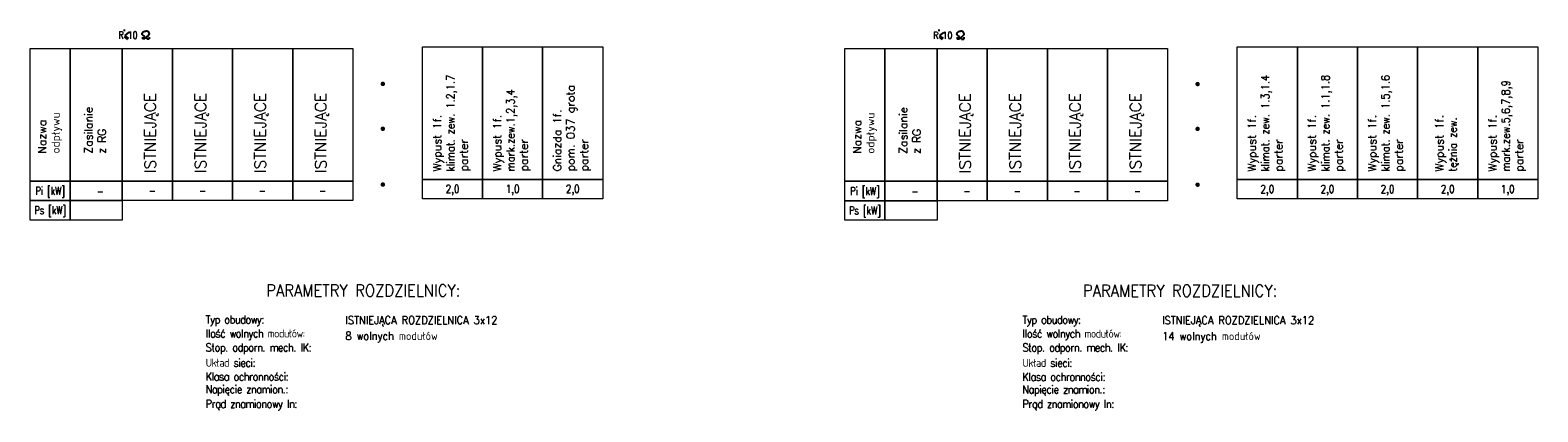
# Model space of a CAD drawing. Header units: metres. Extents: x 45679 to 56861, y -13563 to -12299.
# Tile 4 of 5: x 56295 to 56637, y -12889 to -12802. Entities that reach past the tile are written whole.
import ezdxf
from ezdxf.enums import TextEntityAlignment as Align

# ---------------------------------------------------------------- set-up
doc = ezdxf.new("R2010")
doc.units = ezdxf.units.M
doc.header["$MEASUREMENT"] = 0
for name, color, linetype in [('E2-OPIS', 4, 'Continuous'), ('E_opis_odplywu_tekst_pl', 7, 'Continuous'), ('POMOC', 7, 'Continuous'), ('S_OPISY', 7, 'Continuous')]:
    doc.layers.add(name, color=color, linetype=linetype)
doc.layers.add('I-EL_odplyw_opis_ramka', color=7, linetype='Continuous', lineweight=20)
doc.styles.add('ELECTRICAL', font='romans.shx')
doc.styles.add('Marek', font='simplex.shx', dxfattribs={"width": 0.8, "oblique": 10})
doc.styles.add('ROMANS', font='romans.shx', dxfattribs={"width": 0.7})
doc.styles.get("Standard").update_dxf_attribs({"font": 'romans.shx'})

msp = doc.modelspace()

# ---------------------------------------------------------------- linework, layer by layer
at = {"const_width": 0.502}
for points in [[(56375.57, -12814.3, -1), (56375.06, -12814.3, -1)], [(56560.34, -12814.34, -1), (56559.84, -12814.34, -1)], [(56375.57, -12824.48, -1), (56375.06, -12824.48, -1)], [(56560.34, -12824.51, -1), (56559.84, -12824.51, -1)], [(56375.57, -12837.15, -1), (56375.06, -12837.15, -1)], [(56560.34, -12837.18, -1), (56559.84, -12837.18, -1)]]:
    msp.add_lwpolyline(points, format="xyb", close=True, dxfattribs=at)
at = {"layer": 'E2-OPIS', "color": 251, "linetype": 'Continuous'}
for p, q in [((56316.51, -12802.1, -84.28), (56316.86, -12802.1, -84.28)), ((56501.29, -12802.13, -84.28), (56501.64, -12802.13, -84.28))]:
    msp.add_line(p, q, dxfattribs=at)
at = {"layer": 'I-EL_odplyw_opis_ramka', "color": 251}
for points in [[(56295.33, -12806.26), (56304.42, -12806.26), (56304.42, -12836.38), (56295.33, -12836.38)], [(56304.42, -12806.26), (56316.22, -12806.26), (56316.22, -12836.38), (56304.42, -12836.38)], [(56316.22, -12806.26), (56327.62, -12806.26), (56327.62, -12836.38), (56316.22, -12836.38)], [(56327.62, -12806.26), (56341.25, -12806.26), (56341.25, -12836.38), (56327.62, -12836.38)], [(56341.25, -12806.26), (56354.87, -12806.26), (56354.87, -12836.38), (56341.25, -12836.38)], [(56354.87, -12806.26), (56368.5, -12806.26), (56368.5, -12836.38), (56354.87, -12836.38)], [(56480.11, -12806.29), (56489.19, -12806.29), (56489.19, -12836.41), (56480.11, -12836.41)], [(56489.19, -12806.29), (56501, -12806.29), (56501, -12836.41), (56489.19, -12836.41)], [(56501, -12806.29), (56512.39, -12806.29), (56512.39, -12836.41), (56501, -12836.41)], [(56512.39, -12806.29), (56526.02, -12806.29), (56526.02, -12836.41), (56512.39, -12836.41)], [(56526.02, -12806.29), (56539.65, -12806.29), (56539.65, -12836.41), (56526.02, -12836.41)], [(56539.65, -12806.29), (56553.28, -12806.29), (56553.28, -12836.41), (56539.65, -12836.41)], [(56295.33, -12836.38), (56304.42, -12836.38), (56304.42, -12840.78), (56295.33, -12840.78)], [(56304.42, -12836.38), (56316.22, -12836.38), (56316.22, -12840.78), (56304.42, -12840.78)], [(56316.22, -12836.38), (56327.62, -12836.38), (56327.62, -12840.78), (56316.22, -12840.78)], [(56327.62, -12836.38), (56341.25, -12836.38), (56341.25, -12840.78), (56327.62, -12840.78)], [(56341.25, -12836.38), (56354.87, -12836.38), (56354.87, -12840.78), (56341.25, -12840.78)], [(56354.87, -12836.38), (56368.5, -12836.38), (56368.5, -12840.78), (56354.87, -12840.78)], [(56480.11, -12836.41), (56489.19, -12836.41), (56489.19, -12840.82), (56480.11, -12840.82)], [(56489.19, -12836.41), (56501, -12836.41), (56501, -12840.82), (56489.19, -12840.82)], [(56501, -12836.41), (56512.39, -12836.41), (56512.39, -12840.82), (56501, -12840.82)], [(56512.39, -12836.41), (56526.02, -12836.41), (56526.02, -12840.82), (56512.39, -12840.82)], [(56526.02, -12836.41), (56539.65, -12836.41), (56539.65, -12840.82), (56526.02, -12840.82)], [(56539.65, -12836.41), (56553.28, -12836.41), (56553.28, -12840.82), (56539.65, -12840.82)], [(56295.33, -12840.78), (56304.42, -12840.78), (56304.42, -12845.19), (56295.33, -12845.19)], [(56304.42, -12840.78), (56316.22, -12840.78), (56316.22, -12845.19), (56304.42, -12845.19)], [(56480.11, -12840.82), (56489.19, -12840.82), (56489.19, -12845.22), (56480.11, -12845.22)], [(56489.19, -12840.82), (56501, -12840.82), (56501, -12845.22), (56489.19, -12845.22)]]:
    msp.add_lwpolyline(points, close=True, dxfattribs=at)
at = {"layer": 'I-EL_odplyw_opis_ramka', "color": 7}
for points in [[(56384.31, -12805.85), (56397.94, -12805.85), (56397.94, -12835.97), (56384.31, -12835.97)], [(56397.94, -12805.85), (56411.56, -12805.85), (56411.56, -12835.97), (56397.94, -12835.97)], [(56411.56, -12805.85), (56425.19, -12805.85), (56425.19, -12835.97), (56411.56, -12835.97)], [(56569.08, -12805.88), (56582.71, -12805.88), (56582.71, -12836), (56569.08, -12836)], [(56582.71, -12805.88), (56596.34, -12805.88), (56596.34, -12836), (56582.71, -12836)], [(56596.34, -12805.88), (56609.97, -12805.88), (56609.97, -12836), (56596.34, -12836)], [(56609.99, -12805.88), (56623.62, -12805.88), (56623.62, -12836), (56609.99, -12836)], [(56623.62, -12805.88), (56637.25, -12805.88), (56637.25, -12836), (56623.62, -12836)], [(56384.31, -12835.97), (56397.94, -12835.97), (56397.94, -12840.37), (56384.31, -12840.37)], [(56397.94, -12835.97), (56411.56, -12835.97), (56411.56, -12840.37), (56397.94, -12840.37)], [(56411.56, -12835.97), (56425.19, -12835.97), (56425.19, -12840.37), (56411.56, -12840.37)], [(56569.08, -12836), (56582.71, -12836), (56582.71, -12840.41), (56569.08, -12840.41)], [(56582.71, -12836), (56596.34, -12836), (56596.34, -12840.41), (56582.71, -12840.41)], [(56596.34, -12836), (56609.97, -12836), (56609.97, -12840.41), (56596.34, -12840.41)], [(56609.99, -12836), (56623.62, -12836), (56623.62, -12840.41), (56609.99, -12840.41)], [(56623.62, -12836), (56637.25, -12836), (56637.25, -12840.41), (56623.62, -12840.41)]]:
    msp.add_lwpolyline(points, close=True, dxfattribs=at)
at = {"layer": 'POMOC', "color": 251, "linetype": 'Continuous', "ltscale": 10}
for p, q in [((56317.47, -12804.22, -84.28), (56316.76, -12803.64, -84.28)), ((56317.68, -12802.59, -84.28), (56316.81, -12803.3, -84.28)), ((56317.68, -12804, -84.28), (56316.81, -12803.3, -84.28)), ((56320.8, -12803.69, -84.28), (56320.8, -12804.08, -84.28)), ((56321.33, -12804.08, -84.28), (56320.8, -12804.08, -84.28)), ((56321.33, -12804.08, -84.28), (56321.33, -12803.58, -84.28)), ((56321.77, -12804.08, -84.28), (56321.77, -12803.58, -84.28)), ((56321.77, -12804.08, -84.28), (56322.3, -12804.08, -84.28)), ((56322.3, -12803.69, -84.28), (56322.3, -12804.08, -84.28)), ((56502.25, -12804.25, -84.28), (56501.54, -12803.67, -84.28)), ((56502.45, -12802.63, -84.28), (56501.59, -12803.33, -84.28)), ((56502.45, -12804.03, -84.28), (56501.59, -12803.33, -84.28)), ((56505.57, -12803.73, -84.28), (56505.57, -12804.11, -84.28)), ((56506.1, -12804.11, -84.28), (56505.57, -12804.11, -84.28)), ((56506.1, -12804.11, -84.28), (56506.1, -12803.61, -84.28)), ((56506.55, -12804.11, -84.28), (56506.55, -12803.61, -84.28)), ((56506.55, -12804.11, -84.28), (56507.07, -12804.11, -84.28)), ((56507.07, -12803.73, -84.28), (56507.07, -12804.11, -84.28))]:
    msp.add_line(p, q, dxfattribs=at)
for points in [[(56321.33, -12803.58, -84.28), (56320.84, -12803.19, -84.28), (56320.72, -12802.93, -84.28), (56320.87, -12802.58, -84.28), (56321.11, -12802.37, -84.28), (56321.55, -12802.31, -84.28)], [(56321.77, -12803.58, -84.28), (56322.25, -12803.19, -84.28), (56322.37, -12802.93, -84.28), (56322.22, -12802.58, -84.28), (56321.99, -12802.37, -84.28), (56321.55, -12802.31, -84.28)], [(56506.1, -12803.61, -84.28), (56505.62, -12803.23, -84.28), (56505.5, -12802.96, -84.28), (56505.65, -12802.61, -84.28), (56505.88, -12802.41, -84.28), (56506.32, -12802.35, -84.28)], [(56506.55, -12803.61, -84.28), (56507.03, -12803.23, -84.28), (56507.15, -12802.96, -84.28), (56507, -12802.61, -84.28), (56506.77, -12802.41, -84.28), (56506.32, -12802.35, -84.28)]]:
    msp.add_spline(points, degree=3, dxfattribs=at)

# ---------------------------------------------------------------- texts
at = {"layer": 'E_opis_odplywu_tekst_pl', "color": 251, "style": 'Marek'}
for s, height, width, p in [('Pi [kW]', 1.817, 0.75, (56299.87, -12838.58)), ('-', 1.82, 0.8, (56311.23, -12838.66)), ('-', 1.82, 0.8, (56323.03, -12838.53)), ('-', 1.82, 0.8, (56334.43, -12838.53)), ('-', 1.82, 0.8, (56347.97, -12838.53)), ('-', 1.82, 0.8, (56361.69, -12838.53)), ('Pi [kW]', 1.817, 0.75, (56484.65, -12838.61)), ('-', 1.82, 0.8, (56496.01, -12838.7)), ('-', 1.82, 0.8, (56507.81, -12838.56)), ('-', 1.82, 0.8, (56519.21, -12838.56)), ('-', 1.82, 0.8, (56532.75, -12838.56)), ('-', 1.82, 0.8, (56546.46, -12838.56)), ('Ps [kW]', 1.817, 0.75, (56299.87, -12842.98)), ('Ps [kW]', 1.817, 0.75, (56484.65, -12843.02))]:
    msp.add_text(s, height=height, dxfattribs=dict(at, width=width)).set_placement(p, align=Align.MIDDLE_CENTER)
at = {"layer": 'E_opis_odplywu_tekst_pl', "color": 7, "style": 'Marek', "width": 0.8}
for s, p in [('2,0', (56391.12, -12838.12)), ('1,0', (56404.75, -12838.12)), ('2,0', (56418.38, -12838.12)), ('2,0', (56575.9, -12838.16)), ('2,0', (56589.53, -12838.16)), ('2,0', (56603.16, -12838.16)), ('2,0', (56616.81, -12838.16)), ('1,0', (56630.43, -12838.16))]:
    msp.add_text(s, height=1.817, dxfattribs=at).set_placement(p, align=Align.MIDDLE_CENTER)
at = {"layer": 'POMOC', "color": 251, "linetype": 'Continuous', "ltscale": 10, "style": 'ROMANS', "width": 0.8}
for p in [(56315.36, -12804.06, -84.28), (56500.14, -12804.1, -84.28)]:
    msp.add_text('R 10', height=1.646, dxfattribs=at).set_placement(p)
at = {"layer": 'S_OPISY', "color": 7, "style": 'ELECTRICAL', "width": 0.9}
for p in [(56348.86, -12861.19), (56534.09, -12861.23)]:
    msp.add_text('PARAMETRY ROZDZIELNICY:', height=2.7256, dxfattribs=at).set_placement(p, align=Align.MIDDLE_LEFT)
at = {"layer": 'S_OPISY', "width": 0.9}
for s, p in [('ISTNIEJĄCA ROZDZIELNICA 3x12', (56366.83, -12868.82)), ('ISTNIEJĄCA ROZDZIELNICA 3x12', (56552.05, -12868.86)), ('8 wolnych modułów', (56366.83, -12872.41)), ('14 wolnych modułów', (56552.05, -12872.44))]:
    msp.add_text(s, height=1.8171, dxfattribs=at).set_placement(p)
at = {"layer": 'S_OPISY', "color": 251, "width": 28.3032, "attachment_point": 4, "rotation": 90}
for s, insert, char_height in [('{\\H1.4x;ISTNIEJĄCE}', (56322.87, -12834.56), 1.8171), ('{\\H1.4x;ISTNIEJĄCE}', (56334.26, -12834.56), 1.8171), ('{\\H1.4x;ISTNIEJĄCE}', (56347.8, -12834.56), 1.8171), ('{\\H1.4x;ISTNIEJĄCE}', (56361.52, -12834.56), 1.8171), ('{\\H1.4x;ISTNIEJĄCE}', (56507.64, -12834.59), 1.8171), ('{\\H1.4x;ISTNIEJĄCE}', (56519.04, -12834.59), 1.8171), ('{\\H1.4x;ISTNIEJĄCE}', (56532.58, -12834.59), 1.8171), ('{\\H1.4x;ISTNIEJĄCE}', (56546.3, -12834.59), 1.8171), ('Nazwa\\Podpływu', (56299.87, -12830.1), 1.817), ('Zasilanie\\P{\\T0.95;z RG}', (56310.09, -12830.1), 1.8171), ('Nazwa\\Podpływu', (56484.65, -12830.14), 1.817), ('Zasilanie\\P{\\T0.95;z RG}', (56494.86, -12830.14), 1.8171)]:
    msp.add_mtext(s, dxfattribs=dict(at, insert=insert, char_height=char_height))
at = {"layer": 'S_OPISY', "color": 7, "char_height": 1.8171, "width": 28.3032, "attachment_point": 4, "rotation": 90}
for s, insert in [('Wypust 1f.\\P{\\W0.9;klimat. zew. 1.2,1.7\\P}parter', (56390.95, -12834.15)), ('Wypust 1f.\\P{\\W0.9;klimat. zew. 1.3,1.4\\P}parter', (56575.73, -12834.19)), ('Wypust 1f.\\P{\\W0.9;klimat. zew. 1.1,1.8\\P}parter', (56589.36, -12834.19)), ('Wypust 1f.\\P{\\W0.9;klimat. zew. 1.5,1.6\\P}parter', (56602.99, -12834.19)), ('Wypust 1f.\\P{\\W0.9;mark.zew.5,6,7,8,9\\P}parter', (56630.27, -12834.19)), ('Wypust 1f.\\P{\\W0.9;mark.zew.1,2,3,4\\P}parter', (56404.58, -12834.15)), ('Gniazda 1f.\\Ppom. 037 grota      \\Pparter', (56418.21, -12834.15)), ('Wypust 1f.\\P{\\W0.9;tężnia zew. }', (56616.64, -12834.19))]:
    msp.add_mtext(s, dxfattribs=dict(at, insert=insert))
at = {"layer": 'S_OPISY', "color": 7, "char_height": 1.8171, "width": 81.5646, "attachment_point": 4, "line_spacing_factor": 0.3}
for s, insert in [('\\pxse0.9,ql;{\\W0.9;\\T0.9;Typ obudowy:}', (56335.13, -12868.08)), ('\\pxse0.9,ql;{\\W0.9;\\T0.9;Typ obudowy:}', (56520.36, -12868.11)), ('\\pxse0.9,ql;{\\T0.9;\\W0.9;Ilość wolnych modułów:}', (56335.13, -12871.24)), ('\\pxse0.9,ql;{\\T0.9;\\W0.9;Ilość wolnych modułów:}', (56520.36, -12871.28)), ('\\pxse0.9,ql;{\\W0.9;\\T0.9;Stop. odporn. mech. IK:}', (56335.13, -12874.41)), ('\\pxse0.9,ql;{\\W0.9;\\T0.9;Układ sieci:}', (56335.13, -12877.58)), ('\\pxse0.9,ql;{\\W0.9;\\T0.9;Stop. odporn. mech. IK:}', (56520.36, -12874.44)), ('\\pxse0.9,ql;{\\W0.9;\\T0.9;Układ sieci:}', (56520.36, -12877.61)), ('\\pxse0.9,ql;{\\W0.9;\\T0.9;Klasa ochronności:}', (56335.13, -12880.74)), ('\\pxse0.9,ql;{\\W0.9;\\T0.9;Klasa ochronności:}', (56520.36, -12880.78)), ('\\pxse0.9,ql;{\\W0.9;\\T0.9;Napięcie znamion.:}', (56335.13, -12883.91)), ('\\pxse0.9,ql;{\\W0.9;\\T0.9;Napięcie znamion.:}', (56520.36, -12883.94)), ('\\pxse0.9,ql;{\\W0.9;\\T0.9;Prąd znamionowy In:}', (56335.13, -12887.21)), ('\\pxse0.9,ql;{\\W0.9;\\T0.9;Prąd znamionowy In:}', (56520.36, -12887.24))]:
    msp.add_mtext(s, dxfattribs=dict(at, insert=insert))

doc.saveas('drawing.dxf')
